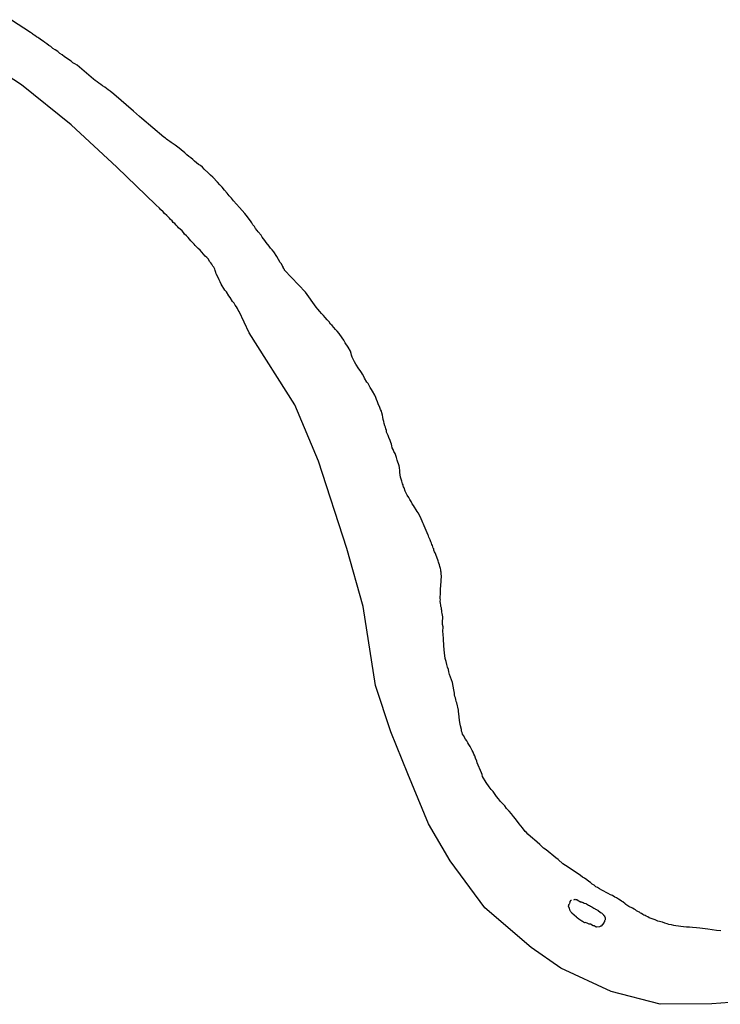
# Model space of a CAD drawing. Header units: feet. Extents: x 30669 to 99318, y 4696 to 26220.
# Tile 34 of 128: x 76943 to 77687, y 20658 to 21704. Entities that reach past the tile are written whole.
import ezdxf

# ---------------------------------------------------------------- set-up
doc = ezdxf.new("R2010")
doc.units = ezdxf.units.FT
doc.header["$LTSCALE"] = 600
doc.header["$MEASUREMENT"] = 0
doc.layers.add('ELTWR', color=2, linetype='CONTINUOUS')

msp = doc.modelspace()

# ---------------------------------------------------------------- linework, layer by layer
at = {"layer": 'ELTWR', "elevation": -54.7}
for points in [[(77087.7, 21507.4), (77046.2, 21547.6), (76998, 21592.6), (76945, 21634.9), (76895.9, 21666.9), (76856, 21687.3), (76808.4, 21698.5), (76753, 21704.2), (76689.9, 21703.3), (76640.3, 21691.1), (76587.1, 21677.8)], [(76954.6, 21690.5), (76934.3, 21703.7)], [(77258, 21398.7), (77246.8, 21414.6), (77224.6, 21438.3), (77224.5, 21438.9), (77223.9, 21439.4), (77223.9, 21439.9), (77223.2, 21441), (77222.9, 21441.8), (77222, 21443.1), (77221.3, 21444.8), (77220, 21446.3), (77216.2, 21452.7), (77213, 21457.5), (77211.2, 21459.6), (77209.7, 21461.4), (77208.1, 21463.8), (77205, 21467.5), (77203.7, 21469.6), (77200.7, 21473.3), (77199.7, 21475.2), (77196.6, 21478.9), (77195.4, 21480.4), (77193.8, 21482.3), (77192.6, 21484.4), (77191, 21486.2), (77189.7, 21488.4), (77188.5, 21490.5), (77186.9, 21492.3), (77185.3, 21494.7), (77182.3, 21498.4), (77176.8, 21504.7), (77170.4, 21511.7), (77168.2, 21514.6), (77165.8, 21517.2), (77163.6, 21520.1), (77160.8, 21523), (77158.4, 21526.2), (77155.9, 21528.8), (77153.2, 21531.6), (77148.3, 21536.8), (77146, 21538.9), (77143.5, 21541.5), (77139, 21545.3), (77137.2, 21547.4), (77135.1, 21549.2), (77133.1, 21550.4), (77128.9, 21554), (77127.1, 21555.6), (77125, 21557.4), (77122.7, 21558.8), (77120.6, 21560.6), (77118.7, 21562.7), (77114.8, 21566.1), (77112.5, 21567.6), (77108.3, 21571.1), (77104.2, 21573.6), (77102.7, 21574.9), (77100.7, 21576.1), (77099.2, 21577.4), (77098, 21578.4), (77096.2, 21579.4), (77072.9, 21599.4), (77070.5, 21601.4), (77064, 21607.1), (77043.1, 21625), (77039.2, 21628.3), (77037.1, 21629.6), (77033.5, 21632.6), (77031.2, 21634.1), (77029.2, 21635.4), (77027.4, 21636.9), (77025.3, 21638.1), (77023.5, 21639.7), (77021.5, 21640.9), (77014, 21647.3), (77004.1, 21655.8), (77001.8, 21657.3), (76999.7, 21658.5), (76997.7, 21660.3), (76990.6, 21664.8), (76988.2, 21666.8), (76985.9, 21668.3), (76983.5, 21670.4), (76980.8, 21672.1), (76978.5, 21673.6), (76976.1, 21675.7), (76974.1, 21676.9), (76972, 21678.7), (76969.9, 21679.9), (76968.1, 21681.5), (76966.4, 21682.5), (76964.9, 21683.7), (76963.4, 21684.5), (76962.5, 21685.2), (76961.1, 21686), (76959.3, 21687.5), (76958.4, 21687.7), (76957.5, 21688.5), (76956.6, 21689.2), (76955.7, 21690), (76954.6, 21690.5)], [(77176.3, 21394.1), (77175.1, 21395.7), (77174.4, 21397.3), (77173.4, 21399.2), (77171.9, 21401.1), (77170.9, 21402.9), (77169.4, 21404.8), (77166.8, 21409), (77165.3, 21410.9), (77162.7, 21415.1), (77161.2, 21417), (77157.3, 21423.4), (77156.3, 21425.8), (77155, 21427.9), (77154, 21430.4), (77152, 21434.1), (77151.4, 21435.8), (77150.9, 21437.7), (77150.3, 21439.3), (77149.3, 21441.2), (77148.3, 21442.5), (77147.4, 21444.4), (77146.1, 21446), (77144.9, 21447.5), (77143.6, 21449.7), (77142.1, 21451.5), (77140.3, 21453), (77134.8, 21459.3), (77132.7, 21461.1), (77131.1, 21462.9), (77129.6, 21464.2), (77128.4, 21465.8), (77126.9, 21467.6), (77125.1, 21469.2), (77123.5, 21471), (77122, 21472.8), (77120.5, 21474.7), (77118.4, 21476.5), (77117.1, 21478.1), (77115.6, 21479.9), (77112, 21483), (77110.8, 21484.5), (77109.3, 21485.8), (77107.8, 21487.7), (77106.3, 21488.9), (77105, 21490.5), (77103.5, 21491.8), (77102.3, 21493.4), (77100.8, 21494.7), (77099.6, 21496.2), (77096.9, 21498.5), (77095.6, 21500.1), (77092.6, 21502.7), (77091.7, 21504), (77087.7, 21507.4)], [(77707.1, 20660.8), (77678.4, 20658.8), (77623.6, 20658.1), (77571.5, 20671.8), (77518.1, 20696.4), (77486.4, 20718.3), (77437.4, 20760.6), (77400.4, 20810.6), (77377.6, 20849.9), (77355.6, 20902.9), (77337.6, 20947.6), (77321.1, 20996.7), (77307.9, 21080.7), (77290.8, 21142.3), (77260.6, 21235.2), (77235.3, 21294.9), (77186.8, 21371.6), (77176.3, 21394.1)], [(77377.1, 21156.7), (77373, 21166.5), (77372.3, 21168.1), (77371.6, 21169.7), (77370.6, 21171.6), (77368.6, 21176.5), (77366.6, 21180.2), (77365.4, 21181.8), (77361.5, 21188.2), (77360, 21190), (77359, 21192.5), (77357.7, 21194.6), (77356.4, 21196.7), (77354.8, 21199.1), (77353.6, 21201.3), (77352.8, 21203.4), (77351.5, 21206.7), (77350.8, 21207.8), (77350.7, 21208.9), (77350.4, 21210.2), (77350, 21211), (77349.6, 21212.4), (77349, 21214), (77348.5, 21215.9), (77347.8, 21218.1), (77347.3, 21220.6), (77346.9, 21223.1), (77347, 21225), (77346.7, 21228.4), (77346.3, 21230.3), (77345.6, 21232.5), (77344.9, 21234.1), (77344.2, 21236.3), (77343.4, 21239), (77342, 21243.3), (77340.7, 21245.5), (77340, 21247.7), (77339, 21249.5), (77338.5, 21251.5), (77338.1, 21253.4), (77337.4, 21255), (77336.7, 21257.2), (77335.3, 21260.4), (77334.6, 21262.6), (77333.6, 21264.5), (77333, 21266.1), (77332.8, 21267.8), (77332.1, 21269.4), (77331.7, 21271.3), (77331, 21272.9), (77330.3, 21275.1), (77330.1, 21277.3), (77329.4, 21279.5), (77328.9, 21282), (77328.5, 21283.9), (77328, 21286.4), (77327.6, 21288.3), (77326.6, 21290.2), (77325.9, 21292.3), (77323.9, 21296.1), (77323.2, 21298.3), (77322.2, 21300.7), (77321.5, 21302.9), (77320.5, 21305.3), (77317.9, 21309.6), (77316.9, 21311.5), (77315.6, 21313.6), (77314.6, 21315.5), (77313.4, 21317.6), (77312.1, 21319.2), (77309.6, 21323.5), (77308.6, 21325.3), (77307.3, 21327.5), (77306.3, 21329.3), (77305, 21331.5), (77303.5, 21333.3), (77300.4, 21338.1), (77299, 21340.8), (77297.7, 21342.9), (77296.4, 21345.6), (77295.7, 21347.8), (77295.3, 21349.7), (77294.5, 21351.9), (77292, 21356.2), (77288.8, 21360.9), (77287.5, 21363.6), (77285.6, 21366.3), (77282.5, 21371), (77280.3, 21373.4), (77278.8, 21375.2), (77277, 21377.3), (77275.1, 21379.4), (77273.3, 21380.9), (77271.8, 21383.3), (77269.9, 21385.4), (77267.8, 21387.8), (77266, 21389.9), (77263.8, 21392.2), (77262, 21394.3), (77259.9, 21396.7), (77258, 21398.7)], [(77433.6, 20904.1), (77429.2, 20914.6), (77428.7, 20916.5), (77427.4, 20919.8), (77426.6, 20922), (77425.7, 20923.8), (77424.9, 20926), (77424, 20927.9), (77422.7, 20930), (77421.7, 20931.9), (77420.4, 20934), (77419.4, 20935.9), (77418.2, 20938.1), (77416.6, 20939.9), (77414.7, 20943.7), (77413.7, 20945), (77413.3, 20946.9), (77412.6, 20948.5), (77412.5, 20950.2), (77411.6, 20954), (77411.2, 20955.9), (77410.3, 20959.8), (77409.8, 20967), (77409.4, 20968.9), (77409.2, 20970.6), (77407.5, 20978.3), (77406.8, 20979.9), (77406.4, 20981.8), (77406, 20983.7), (77405.6, 20985.1), (77405.2, 20987), (77405.1, 20988.7), (77404.6, 20990.6), (77404.5, 20992.3), (77402.8, 20999.9), (77399.9, 21008.7), (77399.1, 21011.4), (77398.7, 21013.9), (77397.6, 21016.3), (77397.1, 21019.3), (77396.1, 21022.3), (77395.2, 21025.6), (77394.7, 21028.6), (77394.3, 21031.1), (77393.7, 21038.9), (77393.8, 21041.4), (77393.3, 21043.9), (77393.4, 21046.4), (77393, 21051.4), (77392.8, 21054.1), (77392.9, 21059.2), (77392.5, 21061.7), (77392.3, 21063.9), (77392.7, 21069.8), (77392.3, 21071.7), (77392.1, 21073.4), (77391.7, 21074.7), (77391.6, 21076.4), (77391.2, 21077.7), (77391.1, 21079.4), (77390.7, 21080.8), (77390.6, 21082.4), (77390.2, 21083.8), (77390, 21086.6), (77390.2, 21088), (77389.8, 21089.4), (77389.7, 21090.5), (77390.2, 21094.7), (77390.3, 21096.7), (77390.2, 21098.3), (77390.6, 21104.2), (77391, 21106.5), (77390.8, 21108.7), (77391.1, 21112.6), (77390.8, 21115.9), (77391, 21117.4), (77390.6, 21118.2), (77390.5, 21119.8), (77390.1, 21121.2), (77390, 21122.3), (77389.4, 21123.4), (77389.3, 21125), (77388.6, 21126.7), (77388.2, 21128), (77387.8, 21129.4), (77385.1, 21135.9), (77384.7, 21137.8), (77384, 21138.9), (77383.3, 21140.5), (77383, 21141.9), (77382.3, 21142.9), (77381.6, 21145.7), (77380.9, 21146.7), (77380.5, 21148.1), (77380.1, 21149.5), (77379.5, 21150.5), (77379.4, 21151.6), (77378.1, 21153.8), (77377.8, 21154.6), (77377.4, 21155.9), (77377.1, 21156.7)], [(77688.2, 20736.1), (77683.4, 20736.6), (77678.9, 20737.4), (77674.1, 20737.8), (77665.6, 20738.9), (77662, 20739.4), (77658, 20739.7), (77654.7, 20740), (77651.6, 20740), (77648.2, 20740.3), (77645.4, 20740.7), (77643.1, 20741), (77640.3, 20741.4), (77638.1, 20741.8), (77635.5, 20742.4), (77632.9, 20743), (77630.9, 20743.7), (77628.4, 20744.4), (77626.1, 20745.3), (77621, 20746.6), (77618.3, 20747.8), (77616, 20748.7), (77612, 20750.1), (77610.3, 20751.1), (77608.8, 20751.8), (77607.7, 20752.3), (77606.2, 20753), (77605.1, 20753.5), (77603.9, 20754.5), (77602.7, 20755), (77601.5, 20756), (77600.4, 20756.4), (77598.6, 20757.4), (77597.4, 20758.5), (77596, 20759.2), (77594.2, 20760.2), (77592.8, 20760.9), (77591.6, 20761.4), (77590.2, 20762.1), (77589.3, 20762.9), (77588.1, 20763.3), (77587.2, 20764.1), (77586.3, 20764.9), (77583.9, 20766.9), (77582.5, 20767.6), (77581, 20768.9), (77579.3, 20769.9), (77577.2, 20771.1), (77575.5, 20772.1), (77573.1, 20773.6), (77570.8, 20774.5), (77568.2, 20775.7), (77566.2, 20777), (77563.6, 20778.2), (77561.5, 20779.4), (77559.2, 20780.9), (77557.1, 20782.1), (77555.4, 20783.1), (77553.6, 20784.7), (77551.5, 20785.9), (77549.7, 20787.4), (77547.7, 20788.7), (77545.6, 20790.5), (77543.2, 20792), (77541.2, 20793.2), (77539.1, 20795), (77525.9, 20803.7), (77522.9, 20805.7), (77520.3, 20807.5), (77515.2, 20811.9), (77512.6, 20813.6), (77502.4, 20822.3), (77499.7, 20824.1), (77497.7, 20825.9), (77495.8, 20827.9), (77490.1, 20832.8), (77488.4, 20834.3), (77483, 20839), (77481.7, 20840.5), (77480.2, 20841.8), (77477.2, 20845.5), (77475.6, 20847.9), (77473.8, 20850), (77470, 20855.3), (77467.9, 20857.6), (77465.7, 20860.5), (77463, 20863.4), (77460.5, 20866), (77458.4, 20868.9), (77454.1, 20873.6), (77451.9, 20876.5), (77449.8, 20878.8), (77446, 20884.1), (77443.9, 20886.5), (77442, 20889.1), (77438.9, 20893.9), (77435, 20900.3), (77434.6, 20902.2), (77433.6, 20904.1)], [(77531.9, 20769), (77532.4, 20769.6), (77532.7, 20769.4), (77532.9, 20769.7), (77533.2, 20769.4), (77533.5, 20769.7), (77533.8, 20769.5), (77534.4, 20769.5), (77534.7, 20769.3), (77535.2, 20769.3), (77536.4, 20768.3), (77537.3, 20768.1), (77538.2, 20767.3), (77538.7, 20767.3), (77539.3, 20766.8), (77539.9, 20766.9), (77540.2, 20766.6), (77540.7, 20766.7), (77541.6, 20766.4), (77541.9, 20766.2), (77543, 20765.7), (77544.7, 20765.3), (77545.3, 20764.8), (77546.5, 20764.3), (77547.4, 20763.5), (77548.5, 20763.1), (77549.4, 20762.3), (77550.9, 20761.6), (77552, 20761.1), (77553.2, 20760.1), (77554.4, 20759.6), (77555, 20759.1), (77555.8, 20758.9), (77556.4, 20758.4), (77557.3, 20758.2), (77560.3, 20755.6), (77561.1, 20755.4), (77561.7, 20754.9), (77562.3, 20754.4), (77563.5, 20753.3), (77563.5, 20752.8), (77564.4, 20752), (77564.5, 20751.5), (77564.8, 20751.2), (77564.8, 20750.6), (77565.1, 20750.4), (77565.3, 20748.2), (77565, 20747.9), (77564.8, 20747), (77564.6, 20746.7), (77564.4, 20745.9), (77563.8, 20745.3), (77563.9, 20744.7), (77560.8, 20741.1), (77560.3, 20741.1), (77560, 20740.8), (77559.2, 20740.4), (77556.4, 20740.2), (77555.6, 20740.4), (77555, 20740.4), (77554.4, 20740.9), (77553.3, 20741.4), (77552.4, 20741.6), (77549.5, 20743.1), (77548.1, 20743.2), (77546.6, 20743.9), (77544.3, 20744.9), (77543.2, 20744.8), (77542.6, 20745.3), (77542.1, 20745.3), (77541.2, 20746), (77540.3, 20746.3), (77538.2, 20748), (77537.1, 20748.5), (77535.3, 20750.1), (77534.7, 20750.6), (77529.6, 20754.9), (77529.3, 20755.7), (77528.7, 20756.2), (77528.3, 20757.1), (77528, 20757.3), (77527.7, 20758.1), (77527.7, 20758.7), (77527.3, 20759.5), (77527.3, 20760), (77526.2, 20762.5), (77526.5, 20763.3), (77526.7, 20763.6), (77526.7, 20764.2), (77527.7, 20765.4), (77527.4, 20765.6), (77527.9, 20766.2), (77527.6, 20766.5), (77527.9, 20766.8), (77528.1, 20767.1), (77527.8, 20767.3), (77529.1, 20768.8), (77529.4, 20768.6)]]:
    msp.add_lwpolyline(points, dxfattribs=at)

doc.saveas('drawing.dxf')
